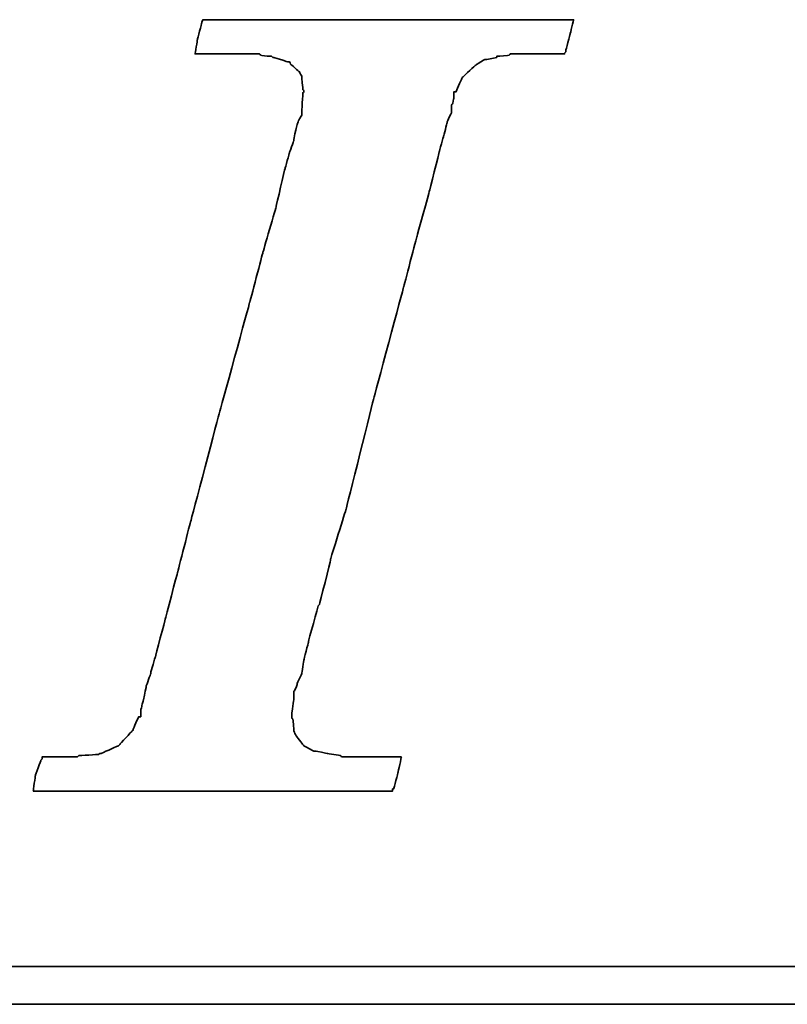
# Model space of a CAD drawing. Header units: millimetres. Extents: x 346 to 653, y 207 to 305.
# Tile 33 of 45: x 574.19 to 576.53, y 236.38 to 239.37. Entities that reach past the tile are written whole.
import ezdxf

# ---------------------------------------------------------------- set-up
doc = ezdxf.new("R2010")
doc.units = ezdxf.units.MM
doc.layers.add('DIM', color=4, linetype='Continuous')
doc.layers.add('layer 1', color=7, linetype='Continuous')

# ---------------------------------------------------------------- blocks, each defined once
blk = doc.blocks.new('TBI MOTION logo(完整正式版)')
at = {"layer": 'layer 1', "color": 22, "lineweight": 35}
for points, knots in [([(-40.59125, -7.94375), (-40.59125, -7.94375), (-40.97375, -7.94375), (-40.97375, -7.94375), (-40.97375, -7.94375), (-40.97375, -7.94375), (-41.38125, -7.94375), (-41.38125, -7.94375), (-41.38125, -7.94375), (-41.38125, -7.94375), (-41.54875, -7.94375), (-41.54875, -7.94375), (-41.54875, -7.94375), (-41.54875, -7.94375), (-41.59875, -7.94375), (-41.59875, -7.94375), (-41.59875, -7.94375), (-41.59875, -7.94375), (-41.88375, -7.94375), (-41.88375, -7.94375), (-41.88375, -7.94375), (-41.88375, -7.94375), (-41.90875, -7.91875), (-41.90875, -7.91875), (-41.90875, -7.91875), (-41.90875, -7.91875), (-42.19875, -7.87125), (-42.19875, -7.87125), (-42.19875, -7.87125), (-42.19875, -7.87125), (-42.43875, -7.82375), (-42.43875, -7.82375), (-42.43875, -7.82375), (-42.43875, -7.82375), (-42.45875, -7.82375), (-42.45875, -7.82375), (-42.45875, -7.82375), (-42.45875, -7.82375), (-42.48625, -7.82375), (-42.48625, -7.82375), (-42.48625, -7.82375), (-42.48625, -7.82375), (-42.67625, -7.72375), (-42.67625, -7.72375), (-42.67625, -7.72375), (-42.67625, -7.72375), (-42.70125, -7.70375), (-42.70125, -7.70375), (-42.70125, -7.70375), (-42.70125, -7.70375), (-42.72375, -7.67875), (-42.72375, -7.67875), (-42.72375, -7.67875), (-42.72375, -7.67875), (-42.86875, -7.48875), (-42.86875, -7.48875), (-42.86875, -7.48875), (-42.86875, -7.48875), (-42.89375, -7.43875), (-42.89375, -7.43875), (-42.89375, -7.43875), (-42.89375, -7.43875), (-42.91875, -7.38875), (-42.91875, -7.38875), (-42.91875, -7.38875), (-42.91875, -7.38875), (-42.93875, -7.12875), (-42.93875, -7.12875), (-42.93875, -7.12875), (-42.93875, -7.12875), (-42.96375, -7.10375), (-42.96375, -7.10375), (-42.96375, -7.10375), (-42.96375, -7.10375), (-42.96375, -7.05375), (-42.96375, -7.05375), (-42.96375, -7.05375), (-42.96375, -7.05375), (-42.96375, -7.00875), (-42.96375, -7.00875), (-42.96375, -7.00875), (-42.96375, -7.00875), (-42.91875, -6.69625), (-42.91875, -6.69625), (-42.91875, -6.69625), (-42.91875, -6.69625), (-42.91875, -6.62375), (-42.91875, -6.62375), (-42.91875, -6.62375), (-42.91875, -6.62375), (-42.91875, -6.59625), (-42.91875, -6.59625), (-42.91875, -6.59625), (-42.91875, -6.59625), (-42.91875, -6.57375), (-42.91875, -6.57375), (-42.91875, -6.57375), (-42.91875, -6.57375), (-42.91875, -6.52875), (-42.91875, -6.52875), (-42.91875, -6.52875), (-42.91875, -6.52875), (-42.89375, -6.50375), (-42.89375, -6.50375), (-42.89375, -6.50375), (-42.89375, -6.50375), (-42.84375, -6.38375), (-42.84375, -6.38375), (-42.84375, -6.38375), (-42.84375, -6.38375), (-42.84375, -6.35875), (-42.84375, -6.35875), (-42.84375, -6.35875), (-42.84375, -6.35875), (-42.74625, -6.14375), (-42.74625, -6.14375), (-42.74625, -6.14375), (-42.74625, -6.14375), (-42.70125, -5.85375), (-42.70125, -5.85375), (-42.70125, -5.85375), (-42.70125, -5.85375), (-42.60375, -5.47125), (-42.60375, -5.47125), (-42.60375, -5.47125), (-42.60375, -5.47125), (-42.60375, -5.44875), (-42.60375, -5.44875), (-42.60375, -5.44875), (-42.60375, -5.44875), (-42.38875, -4.67875), (-42.38875, -4.67875), (-42.38875, -4.67875), (-42.38875, -4.67875), (-42.36375, -4.65375), (-42.36375, -4.65375), (-42.36375, -4.65375), (-42.36375, -4.65375), (-42.12375, -3.69625), (-42.12375, -3.69625), (-42.12375, -3.69625), (-42.12375, -3.69625), (-42.12375, -3.67374), (-42.12375, -3.67374), (-42.12375, -3.67374), (-42.12375, -3.67374), (-41.78875, -2.59374), (-41.78875, -2.59374), (-41.78875, -2.59374), (-41.78875, -2.59374), (-41.18875, -0.19375), (-41.18875, -0.19375), (-41.18875, -0.19375), (-41.18875, -0.19375), (-40.54375, 2.20624), (-40.54375, 2.20624), (-40.54375, 2.20624), (-40.54375, 2.20624), (-40.25375, 3.30875), (-40.25375, 3.30875), (-40.25375, 3.30875), (-40.25375, 3.30875), (-39.98875, 4.27125), (-39.98875, 4.27125), (-39.98875, 4.27125), (-39.98875, 4.27125), (-39.77375, 5.13125), (-39.77375, 5.13125), (-39.77375, 5.13125), (-39.77375, 5.13125), (-39.67875, 5.47125), (-39.67875, 5.47125), (-39.67875, 5.47125), (-39.67875, 5.47125), (-39.60375, 5.75625), (-39.60375, 5.75625), (-39.60375, 5.75625), (-39.60375, 5.75625), (-39.60375, 5.78125), (-39.60375, 5.78125), (-39.60375, 5.78125), (-39.60375, 5.78125), (-39.50875, 5.97125), (-39.50875, 5.97125), (-39.50875, 5.97125), (-39.50875, 5.97125), (-39.50875, 6.13875), (-39.50875, 6.13875), (-39.50875, 6.13875), (-39.50875, 6.13875), (-39.48625, 6.16625), (-39.48625, 6.16625), (-39.48625, 6.16625), (-39.48625, 6.16625), (-39.46125, 6.28625), (-39.46125, 6.28625), (-39.46125, 6.28625), (-39.46125, 6.28625), (-39.46125, 6.42625), (-39.46125, 6.42625), (-39.46125, 6.42625), (-39.46125, 6.42625), (-39.41375, 6.42625), (-39.41375, 6.42625), (-39.41375, 6.42625), (-39.41375, 6.42625), (-39.29375, 6.69125), (-39.29375, 6.69125), (-39.29375, 6.69125), (-39.29375, 6.69125), (-39.26875, 6.74125), (-39.26875, 6.74125), (-39.26875, 6.74125), (-39.26875, 6.74125), (-39.24375, 6.76625), (-39.24375, 6.76625), (-39.24375, 6.76625), (-39.24375, 6.76625), (-38.98375, 7.00624), (-38.98375, 7.00624), (-38.98375, 7.00624), (-38.98375, 7.00624), (-38.95625, 7.02624), (-38.95625, 7.02624), (-38.95625, 7.02624), (-38.95625, 7.02624), (-38.78875, 7.12624), (-38.78875, 7.12624), (-38.78875, 7.12624), (-38.78875, 7.12624), (-38.76375, 7.12624), (-38.76375, 7.12624), (-38.76375, 7.12624), (-38.76375, 7.12624), (-38.74375, 7.12624), (-38.74375, 7.12624), (-38.74375, 7.12624), (-38.74375, 7.12624), (-38.52875, 7.17125), (-38.52875, 7.17125), (-38.52875, 7.17125), (-38.52875, 7.17125), (-38.52875, 7.19624), (-38.52875, 7.19624), (-38.52875, 7.19624), (-38.52875, 7.19624), (-38.50375, 7.19624), (-38.50375, 7.19624), (-38.50375, 7.19624), (-38.50375, 7.19624), (-38.26125, 7.21875), (-38.26125, 7.21875), (-38.26125, 7.21875), (-38.26125, 7.21875), (-38.23875, 7.24624), (-38.23875, 7.24624), (-38.23875, 7.24624), (-38.23875, 7.24624), (-38.21625, 7.24624), (-38.21625, 7.24624), (-38.21625, 7.24624), (-38.21625, 7.24624), (-38.18875, 7.24624), (-38.18875, 7.24624), (-38.18875, 7.24624), (-38.18875, 7.24624), (-37.90375, 7.24624), (-37.90375, 7.24624), (-37.90375, 7.24624), (-37.90375, 7.24624), (-37.85375, 7.24624), (-37.85375, 7.24624), (-37.85375, 7.24624), (-37.85375, 7.24624), (-37.75875, 7.24624), (-37.75875, 7.24624), (-37.75875, 7.24624), (-37.75875, 7.24624), (-37.42375, 7.24624), (-37.42375, 7.24624), (-37.42375, 7.24624), (-37.42375, 7.24624), (-37.08875, 7.24624), (-37.08875, 7.24624), (-37.08875, 7.24624), (-37.08875, 7.24624), (-37.06375, 7.24624), (-37.06375, 7.24624), (-37.06375, 7.24624), (-37.06375, 7.24624), (-37.06375, 7.26624), (-37.06375, 7.26624), (-37.06375, 7.26624), (-37.06375, 7.26624), (-37.03875, 7.29125), (-37.03875, 7.29125), (-37.03875, 7.29125), (-37.03875, 7.29125), (-37.03875, 7.31625), (-37.03875, 7.31625), (-37.03875, 7.31625), (-37.03875, 7.31625), (-36.94125, 7.67625), (-36.94125, 7.67625), (-36.94125, 7.67625), (-36.94125, 7.67625), (-36.86875, 7.98625), (-36.86875, 7.98625), (-36.86875, 7.98625), (-36.86875, 7.98625), (-36.98875, 7.98625), (-36.98875, 7.98625), (-36.98875, 7.98625), (-36.98875, 7.98625), (-37.42375, 7.98625), (-37.42375, 7.98625), (-37.42375, 7.98625), (-37.42375, 7.98625), (-37.94875, 7.98625), (-37.94875, 7.98625), (-37.94875, 7.98625), (-37.94875, 7.98625), (-38.57375, 7.98625), (-38.57375, 7.98625), (-38.57375, 7.98625), (-38.57375, 7.98625), (-39.29375, 7.98625), (-39.29375, 7.98625), (-39.29375, 7.98625), (-39.29375, 7.98625), (-40.82875, 7.98625), (-40.82875, 7.98625), (-40.82875, 7.98625), (-40.82875, 7.98625), (-42.36375, 7.98625), (-42.36375, 7.98625), (-42.36375, 7.98625), (-42.36375, 7.98625), (-43.08375, 7.98625), (-43.08375, 7.98625), (-43.08375, 7.98625), (-43.08375, 7.98625), (-43.70875, 7.98625), (-43.70875, 7.98625), (-43.70875, 7.98625), (-43.70875, 7.98625), (-44.23375, 7.98625), (-44.23375, 7.98625), (-44.23375, 7.98625), (-44.23375, 7.98625), (-44.66875, 7.98625), (-44.66875, 7.98625), (-44.66875, 7.98625), (-44.66875, 7.98625), (-44.88375, 7.98625), (-44.88375, 7.98625), (-44.88375, 7.98625), (-44.88375, 7.98625), (-44.90875, 7.94125), (-44.90875, 7.94125), (-44.90875, 7.94125), (-44.90875, 7.94125), (-44.90875, 7.91625), (-44.90875, 7.91625), (-44.90875, 7.91625), (-44.90875, 7.91625), (-45.00375, 7.55625), (-45.00375, 7.55625), (-45.00375, 7.55625), (-45.00375, 7.55625), (-45.05375, 7.24624), (-45.05375, 7.24624), (-45.05375, 7.24624), (-45.05375, 7.24624), (-44.61875, 7.24624), (-44.61875, 7.24624), (-44.61875, 7.24624), (-44.61875, 7.24624), (-44.11375, 7.24624), (-44.11375, 7.24624), (-44.11375, 7.24624), (-44.11375, 7.24624), (-43.99375, 7.24624), (-43.99375, 7.24624), (-43.99375, 7.24624), (-43.99375, 7.24624), (-43.94625, 7.24624), (-43.94625, 7.24624), (-43.94625, 7.24624), (-43.94625, 7.24624), (-43.92374, 7.24624), (-43.92374, 7.24624), (-43.92374, 7.24624), (-43.92374, 7.24624), (-43.65875, 7.24624), (-43.65875, 7.24624), (-43.65875, 7.24624), (-43.65875, 7.24624), (-43.63875, 7.21875), (-43.63875, 7.21875), (-43.63875, 7.21875), (-43.63875, 7.21875), (-43.46875, 7.19624), (-43.46875, 7.19624), (-43.46875, 7.19624), (-43.46875, 7.19624), (-43.39875, 7.19624), (-43.39875, 7.19624), (-43.39875, 7.19624), (-43.39875, 7.19624), (-43.37125, 7.17125), (-43.37125, 7.17125), (-43.37125, 7.17125), (-43.37125, 7.17125), (-43.34875, 7.17125), (-43.34875, 7.17125), (-43.34875, 7.17125), (-43.34875, 7.17125), (-43.20375, 7.12624), (-43.20375, 7.12624), (-43.20375, 7.12624), (-43.20375, 7.12624), (-43.05875, 7.07624), (-43.05875, 7.07624), (-43.05875, 7.07624), (-43.05875, 7.07624), (-43.01375, 7.07624), (-43.01375, 7.07624), (-43.01375, 7.07624), (-43.01375, 7.07624), (-42.98875, 7.02624), (-42.98875, 7.02624), (-42.98875, 7.02624), (-42.98875, 7.02624), (-42.79875, 6.86125), (-42.79875, 6.86125), (-42.79875, 6.86125), (-42.79875, 6.86125), (-42.77375, 6.81125), (-42.77375, 6.81125), (-42.77375, 6.81125), (-42.77375, 6.81125), (-42.74625, 6.76625), (-42.74625, 6.76625), (-42.74625, 6.76625), (-42.74625, 6.76625), (-42.72375, 6.47625), (-42.72375, 6.47625), (-42.72375, 6.47625), (-42.72375, 6.47625), (-42.70125, 6.45124), (-42.70125, 6.45124), (-42.70125, 6.45124), (-42.70125, 6.45124), (-42.70125, 6.42625), (-42.70125, 6.42625), (-42.70125, 6.42625), (-42.70125, 6.42625), (-42.72375, 6.40625), (-42.72375, 6.40625), (-42.72375, 6.40625), (-42.72375, 6.40625), (-42.74625, 5.97125), (-42.74625, 5.97125), (-42.74625, 5.97125), (-42.74625, 5.97125), (-42.74625, 5.94625), (-42.74625, 5.94625), (-42.74625, 5.94625), (-42.74625, 5.94625), (-42.74625, 5.92625), (-42.74625, 5.92625), (-42.74625, 5.92625), (-42.74625, 5.92625), (-42.77375, 5.87625), (-42.77375, 5.87625), (-42.77375, 5.87625), (-42.77375, 5.87625), (-42.81875, 5.80625), (-42.81875, 5.80625), (-42.81875, 5.80625), (-42.81875, 5.80625), (-42.86875, 5.63625), (-42.86875, 5.63625), (-42.86875, 5.63625), (-42.86875, 5.63625), (-42.91875, 5.39625), (-42.91875, 5.39625), (-42.91875, 5.39625), (-42.91875, 5.39625), (-42.91875, 5.37124), (-42.91875, 5.37124), (-42.91875, 5.37124), (-42.91875, 5.37124), (-43.01375, 5.10874), (-43.01375, 5.10874), (-43.01375, 5.10874), (-43.01375, 5.10874), (-43.10875, 4.77124), (-43.10875, 4.77124), (-43.10875, 4.77124), (-43.10875, 4.77124), (-43.29875, 3.95625), (-43.29875, 3.95625), (-43.29875, 3.95625), (-43.29875, 3.95625), (-43.58875, 2.95125), (-43.58875, 2.95125), (-43.58875, 2.95125), (-43.58875, 2.95125), (-43.87375, 1.87125), (-43.87375, 1.87125), (-43.87375, 1.87125), (-43.87375, 1.87125), (-44.52625, -0.50374), (-44.52625, -0.50374), (-44.52625, -0.50374), (-44.52625, -0.50374), (-45.14875, -2.85375), (-45.14875, -2.85375), (-45.14875, -2.85375), (-45.14875, -2.85375), (-45.43375, -3.95875), (-45.43375, -3.95875), (-45.43375, -3.95875), (-45.43375, -3.95875), (-45.69875, -4.96875), (-45.69875, -4.96875), (-45.69875, -4.96875), (-45.69875, -4.96875), (-45.91375, -5.78375), (-45.91375, -5.78375), (-45.91375, -5.78375), (-45.91375, -5.78375), (-46.01375, -6.11875), (-46.01375, -6.11875), (-46.01375, -6.11875), (-46.01375, -6.11875), (-46.01375, -6.14375), (-46.01375, -6.14375), (-46.01375, -6.14375), (-46.01375, -6.14375), (-46.10875, -6.40875), (-46.10875, -6.40875), (-46.10875, -6.40875), (-46.10875, -6.40875), (-46.15375, -6.64875), (-46.15375, -6.64875), (-46.15375, -6.64875), (-46.15375, -6.64875), (-46.20375, -6.83875), (-46.20375, -6.83875), (-46.20375, -6.83875), (-46.20375, -6.83875), (-46.22875, -6.93375), (-46.22875, -6.93375), (-46.22875, -6.93375), (-46.22875, -6.93375), (-46.22875, -7.07875), (-46.22875, -7.07875), (-46.22875, -7.07875), (-46.22875, -7.07875), (-46.27375, -7.07875), (-46.27375, -7.07875), (-46.27375, -7.07875), (-46.27375, -7.07875), (-46.39375, -7.34375), (-46.39375, -7.34375), (-46.39375, -7.34375), (-46.39375, -7.34375), (-46.39375, -7.36875), (-46.39375, -7.36875), (-46.39375, -7.36875), (-46.39375, -7.36875), (-46.42125, -7.38875), (-46.42125, -7.38875), (-46.42125, -7.38875), (-46.42125, -7.38875), (-46.68375, -7.67875), (-46.68375, -7.67875), (-46.68375, -7.67875), (-46.68375, -7.67875), (-46.70875, -7.70375), (-46.70875, -7.70375), (-46.70875, -7.70375), (-46.70875, -7.70375), (-46.75375, -7.72375), (-46.75375, -7.72375), (-46.75375, -7.72375), (-46.75375, -7.72375), (-47.08875, -7.87125), (-47.08875, -7.87125), (-47.08875, -7.87125), (-47.08875, -7.87125), (-47.11625, -7.87125), (-47.11625, -7.87125), (-47.11625, -7.87125), (-47.11625, -7.87125), (-47.13875, -7.89375), (-47.13875, -7.89375), (-47.13875, -7.89375), (-47.13875, -7.89375), (-47.56875, -7.91875), (-47.56875, -7.91875), (-47.56875, -7.91875), (-47.56875, -7.91875), (-47.59625, -7.94375), (-47.59625, -7.94375), (-47.59625, -7.94375), (-47.59625, -7.94375), (-47.64375, -7.94375), (-47.64375, -7.94375), (-47.64375, -7.94375), (-47.64375, -7.94375), (-47.73625, -7.94375), (-47.73625, -7.94375), (-47.73625, -7.94375), (-47.73625, -7.94375), (-48.07375, -7.94375), (-48.07375, -7.94375), (-48.07375, -7.94375), (-48.07375, -7.94375), (-48.36125, -7.94375), (-48.36125, -7.94375), (-48.36125, -7.94375), (-48.36125, -7.94375), (-48.36125, -7.96625), (-48.36125, -7.96625), (-48.36125, -7.96625), (-48.36125, -7.96625), (-48.36125, -7.99125), (-48.36125, -7.99125), (-48.36125, -7.99125), (-48.36125, -7.99125), (-48.38875, -8.01375), (-48.38875, -8.01375), (-48.38875, -8.01375), (-48.38875, -8.01375), (-48.50875, -8.34875), (-48.50875, -8.34875), (-48.50875, -8.34875), (-48.50875, -8.34875), (-48.55375, -8.68625), (-48.55375, -8.68625), (-48.55375, -8.68625), (-48.55375, -8.68625), (-48.45875, -8.68625), (-48.45875, -8.68625), (-48.45875, -8.68625), (-48.45875, -8.68625), (-48.07375, -8.68625), (-48.07375, -8.68625), (-48.07375, -8.68625), (-48.07375, -8.68625), (-47.52375, -8.68625), (-47.52375, -8.68625), (-47.52375, -8.68625), (-47.52375, -8.68625), (-46.92375, -8.68625), (-46.92375, -8.68625), (-46.92375, -8.68625), (-46.92375, -8.68625), (-46.25375, -8.68625), (-46.25375, -8.68625), (-46.25375, -8.68625), (-46.25375, -8.68625), (-46.20375, -8.68625), (-46.20375, -8.68625), (-46.20375, -8.68625), (-46.20375, -8.68625), (-44.71375, -8.68625), (-44.71375, -8.68625), (-44.71375, -8.68625), (-44.71375, -8.68625), (-43.22875, -8.68625), (-43.22875, -8.68625), (-43.22875, -8.68625), (-43.22875, -8.68625), (-42.55875, -8.68625), (-42.55875, -8.68625), (-42.55875, -8.68625), (-42.55875, -8.68625), (-42.50875, -8.68625), (-42.50875, -8.68625), (-42.50875, -8.68625), (-42.50875, -8.68625), (-41.93375, -8.68625), (-41.93375, -8.68625), (-41.93375, -8.68625), (-41.93375, -8.68625), (-41.38125, -8.68625), (-41.38125, -8.68625), (-41.38125, -8.68625), (-41.38125, -8.68625), (-40.97375, -8.68625), (-40.97375, -8.68625), (-40.97375, -8.68625), (-40.97375, -8.68625), (-40.78125, -8.68625), (-40.78125, -8.68625), (-40.78125, -8.68625), (-40.78125, -8.68625), (-40.78125, -8.63875), (-40.78125, -8.63875), (-40.78125, -8.63875), (-40.78125, -8.63875), (-40.75875, -8.63875), (-40.75875, -8.63875), (-40.75875, -8.63875), (-40.75875, -8.63875), (-40.66375, -8.27875), (-40.66375, -8.27875), (-40.66375, -8.27875), (-40.66375, -8.27875), (-40.59125, -7.94375), (-40.59125, -7.94375)], [0, 0, 0, 0, 0.00558659, 0.00558659, 0.00558659, 0.0055866, 0.01117318, 0.01117318, 0.01117318, 0.01117319, 0.01675978, 0.01675978, 0.01675978, 0.01675979, 0.02234637, 0.02234637, 0.02234637, 0.02234638, 0.02793296, 0.02793296, 0.02793296, 0.02793297, 0.03351955, 0.03351955, 0.03351955, 0.03351956, 0.03910615, 0.03910615, 0.03910615, 0.03910616, 0.04469274, 0.04469274, 0.04469274, 0.04469275, 0.05027933, 0.05027933, 0.05027933, 0.05027934, 0.05586592, 0.05586592, 0.05586592, 0.05586593, 0.06145251, 0.06145251, 0.06145251, 0.06145252, 0.06703911, 0.06703911, 0.06703911, 0.06703912, 0.0726257, 0.0726257, 0.0726257, 0.07262571, 0.07821229, 0.07821229, 0.07821229, 0.0782123, 0.08379888, 0.08379888, 0.08379888, 0.08379889, 0.08938547, 0.08938547, 0.08938547, 0.08938548, 0.09497207, 0.09497207, 0.09497207, 0.09497208, 0.10055866, 0.10055866, 0.10055866, 0.10055867, 0.10614525, 0.10614525, 0.10614525, 0.10614526, 0.11173184, 0.11173184, 0.11173184, 0.11173185, 0.11731844, 0.11731844, 0.11731844, 0.11731845, 0.12290503, 0.12290503, 0.12290503, 0.12290504, 0.12849162, 0.12849162, 0.12849162, 0.12849163, 0.13407821, 0.13407821, 0.13407821, 0.13407822, 0.1396648, 0.1396648, 0.1396648, 0.13966481, 0.1452514, 0.1452514, 0.1452514, 0.14525141, 0.15083799, 0.15083799, 0.15083799, 0.150838, 0.15642458, 0.15642458, 0.15642458, 0.15642459, 0.16201117, 0.16201117, 0.16201117, 0.16201118, 0.16759777, 0.16759777, 0.16759777, 0.16759778, 0.17318436, 0.17318436, 0.17318436, 0.17318437, 0.17877095, 0.17877095, 0.17877095, 0.17877096, 0.18435754, 0.18435754, 0.18435754, 0.18435755, 0.18994413, 0.18994413, 0.18994413, 0.18994414, 0.19553073, 0.19553073, 0.19553073, 0.19553074, 0.20111732, 0.20111732, 0.20111732, 0.20111733, 0.20670391, 0.20670391, 0.20670391, 0.20670392, 0.2122905, 0.2122905, 0.2122905, 0.21229051, 0.21787709, 0.21787709, 0.21787709, 0.2178771, 0.22346369, 0.22346369, 0.22346369, 0.2234637, 0.22905028, 0.22905028, 0.22905028, 0.22905029, 0.23463687, 0.23463687, 0.23463687, 0.23463688, 0.24022346, 0.24022346, 0.24022346, 0.24022347, 0.24581006, 0.24581006, 0.24581006, 0.24581007, 0.25139665, 0.25139665, 0.25139665, 0.25139666, 0.25698324, 0.25698324, 0.25698324, 0.25698325, 0.26256983, 0.26256983, 0.26256983, 0.26256984, 0.26815642, 0.26815642, 0.26815642, 0.26815643, 0.27374302, 0.27374302, 0.27374302, 0.27374303, 0.27932961, 0.27932961, 0.27932961, 0.27932962, 0.2849162, 0.2849162, 0.2849162, 0.28491621, 0.29050279, 0.29050279, 0.29050279, 0.2905028, 0.29608939, 0.29608939, 0.29608939, 0.2960894, 0.30167598, 0.30167598, 0.30167598, 0.30167599, 0.30726257, 0.30726257, 0.30726257, 0.30726258, 0.31284916, 0.31284916, 0.31284916, 0.31284917, 0.31843575, 0.31843575, 0.31843575, 0.31843576, 0.32402235, 0.32402235, 0.32402235, 0.32402236, 0.32960894, 0.32960894, 0.32960894, 0.32960895, 0.33519553, 0.33519553, 0.33519553, 0.33519554, 0.34078212, 0.34078212, 0.34078212, 0.34078213, 0.34636872, 0.34636872, 0.34636872, 0.34636873, 0.35195531, 0.35195531, 0.35195531, 0.35195532, 0.3575419, 0.3575419, 0.3575419, 0.35754191, 0.36312849, 0.36312849, 0.36312849, 0.3631285, 0.36871508, 0.36871508, 0.36871508, 0.36871509, 0.37430168, 0.37430168, 0.37430168, 0.37430169, 0.37988827, 0.37988827, 0.37988827, 0.37988828, 0.38547486, 0.38547486, 0.38547486, 0.38547487, 0.39106145, 0.39106145, 0.39106145, 0.39106146, 0.39664804, 0.39664804, 0.39664804, 0.39664805, 0.40223464, 0.40223464, 0.40223464, 0.40223465, 0.40782123, 0.40782123, 0.40782123, 0.40782124, 0.41340782, 0.41340782, 0.41340782, 0.41340783, 0.41899441, 0.41899441, 0.41899441, 0.41899442, 0.42458101, 0.42458101, 0.42458101, 0.42458102, 0.4301676, 0.4301676, 0.4301676, 0.43016761, 0.43575419, 0.43575419, 0.43575419, 0.4357542, 0.44134078, 0.44134078, 0.44134078, 0.44134079, 0.44692737, 0.44692737, 0.44692737, 0.44692738, 0.45251397, 0.45251397, 0.45251397, 0.45251398, 0.45810056, 0.45810056, 0.45810056, 0.45810057, 0.46368715, 0.46368715, 0.46368715, 0.46368716, 0.46927374, 0.46927374, 0.46927374, 0.46927375, 0.47486034, 0.47486034, 0.47486034, 0.47486035, 0.48044693, 0.48044693, 0.48044693, 0.48044694, 0.48603352, 0.48603352, 0.48603352, 0.48603353, 0.49162011, 0.49162011, 0.49162011, 0.49162012, 0.4972067, 0.4972067, 0.4972067, 0.49720671, 0.5027933, 0.5027933, 0.5027933, 0.50279331, 0.50837989, 0.50837989, 0.50837989, 0.5083799, 0.51396648, 0.51396648, 0.51396648, 0.51396649, 0.51955307, 0.51955307, 0.51955307, 0.51955308, 0.52513966, 0.52513966, 0.52513966, 0.52513967, 0.53072626, 0.53072626, 0.53072626, 0.53072627, 0.53631285, 0.53631285, 0.53631285, 0.53631286, 0.54189944, 0.54189944, 0.54189944, 0.54189945, 0.54748603, 0.54748603, 0.54748603, 0.54748604, 0.55307263, 0.55307263, 0.55307263, 0.55307264, 0.55865922, 0.55865922, 0.55865922, 0.55865923, 0.56424581, 0.56424581, 0.56424581, 0.56424582, 0.5698324, 0.5698324, 0.5698324, 0.56983241, 0.57541899, 0.57541899, 0.57541899, 0.575419, 0.58100559, 0.58100559, 0.58100559, 0.5810056, 0.58659218, 0.58659218, 0.58659218, 0.58659219, 0.59217877, 0.59217877, 0.59217877, 0.59217878, 0.59776536, 0.59776536, 0.59776536, 0.59776537, 0.60335196, 0.60335196, 0.60335196, 0.60335197, 0.60893855, 0.60893855, 0.60893855, 0.60893856, 0.61452514, 0.61452514, 0.61452514, 0.61452515, 0.62011173, 0.62011173, 0.62011173, 0.62011174, 0.62569832, 0.62569832, 0.62569832, 0.62569833, 0.63128492, 0.63128492, 0.63128492, 0.63128493, 0.63687151, 0.63687151, 0.63687151, 0.63687152, 0.6424581, 0.6424581, 0.6424581, 0.64245811, 0.64804469, 0.64804469, 0.64804469, 0.6480447, 0.65363128, 0.65363128, 0.65363128, 0.65363129, 0.65921788, 0.65921788, 0.65921788, 0.65921789, 0.66480447, 0.66480447, 0.66480447, 0.66480448, 0.67039106, 0.67039106, 0.67039106, 0.67039107, 0.67597765, 0.67597765, 0.67597765, 0.67597766, 0.68156425, 0.68156425, 0.68156425, 0.68156426, 0.68715084, 0.68715084, 0.68715084, 0.68715085, 0.69273743, 0.69273743, 0.69273743, 0.69273744, 0.69832402, 0.69832402, 0.69832402, 0.69832403, 0.70391061, 0.70391061, 0.70391061, 0.70391062, 0.70949721, 0.70949721, 0.70949721, 0.70949722, 0.7150838, 0.7150838, 0.7150838, 0.71508381, 0.72067039, 0.72067039, 0.72067039, 0.7206704, 0.72625698, 0.72625698, 0.72625698, 0.72625699, 0.73184358, 0.73184358, 0.73184358, 0.73184359, 0.73743017, 0.73743017, 0.73743017, 0.73743018, 0.74301676, 0.74301676, 0.74301676, 0.74301677, 0.74860335, 0.74860335, 0.74860335, 0.74860336, 0.75418994, 0.75418994, 0.75418994, 0.75418995, 0.75977654, 0.75977654, 0.75977654, 0.75977655, 0.76536313, 0.76536313, 0.76536313, 0.76536314, 0.77094972, 0.77094972, 0.77094972, 0.77094973, 0.77653631, 0.77653631, 0.77653631, 0.77653632, 0.78212291, 0.78212291, 0.78212291, 0.78212292, 0.7877095, 0.7877095, 0.7877095, 0.78770951, 0.79329609, 0.79329609, 0.79329609, 0.7932961, 0.79888268, 0.79888268, 0.79888268, 0.79888269, 0.80446927, 0.80446927, 0.80446927, 0.80446928, 0.81005587, 0.81005587, 0.81005587, 0.81005588, 0.81564246, 0.81564246, 0.81564246, 0.81564247, 0.82122905, 0.82122905, 0.82122905, 0.82122906, 0.82681564, 0.82681564, 0.82681564, 0.82681565, 0.83240223, 0.83240223, 0.83240223, 0.83240224, 0.83798883, 0.83798883, 0.83798883, 0.83798884, 0.84357542, 0.84357542, 0.84357542, 0.84357543, 0.84916201, 0.84916201, 0.84916201, 0.84916202, 0.8547486, 0.8547486, 0.8547486, 0.85474861, 0.8603352, 0.8603352, 0.8603352, 0.86033521, 0.86592179, 0.86592179, 0.86592179, 0.8659218, 0.87150838, 0.87150838, 0.87150838, 0.87150839, 0.87709497, 0.87709497, 0.87709497, 0.87709498, 0.88268156, 0.88268156, 0.88268156, 0.88268157, 0.88826816, 0.88826816, 0.88826816, 0.88826817, 0.89385475, 0.89385475, 0.89385475, 0.89385476, 0.89944134, 0.89944134, 0.89944134, 0.89944135, 0.90502793, 0.90502793, 0.90502793, 0.90502794, 0.91061453, 0.91061453, 0.91061453, 0.91061454, 0.91620112, 0.91620112, 0.91620112, 0.91620113, 0.92178771, 0.92178771, 0.92178771, 0.92178772, 0.9273743, 0.9273743, 0.9273743, 0.92737431, 0.93296089, 0.93296089, 0.93296089, 0.9329609, 0.93854749, 0.93854749, 0.93854749, 0.9385475, 0.94413408, 0.94413408, 0.94413408, 0.94413409, 0.94972067, 0.94972067, 0.94972067, 0.94972068, 0.95530726, 0.95530726, 0.95530726, 0.95530727, 0.96089385, 0.96089385, 0.96089385, 0.96089386, 0.96648045, 0.96648045, 0.96648045, 0.96648046, 0.97206704, 0.97206704, 0.97206704, 0.97206705, 0.97765363, 0.97765363, 0.97765363, 0.97765364, 0.98324022, 0.98324022, 0.98324022, 0.98324023, 0.98882682, 0.98882682, 0.98882682, 0.98882683, 0.99441341, 0.99441341, 0.99441341, 0.99441342, 1, 1, 1, 1]), ([(75.90875, -9.47875), (75.90875, -9.47875), (75.90875, -12.28625), (75.90875, -12.28625), (75.90875, -12.28625), (75.90875, -12.28625), (75.90875, -12.47875), (75.90875, -12.47875), (75.90875, -12.47875), (75.90875, -12.47875), (75.71625, -12.47875), (75.71625, -12.47875), (75.71625, -12.47875), (75.71625, -12.47875), (-88.32875, -12.47875), (-88.32875, -12.47875), (-88.32875, -12.47875), (-88.32875, -12.47875), (-88.32875, -13.29375), (-88.32875, -13.29375), (-88.32875, -13.29375), (-88.32875, -13.29375), (82.89125, -13.29375), (82.89125, -13.29375), (82.89125, -13.29375), (82.89125, -13.29375), (75.90875, -9.47875), (75.90875, -9.47875)], [0, 0, 0, 0, 0.14285714, 0.14285714, 0.14285714, 0.14285715, 0.28571429, 0.28571429, 0.28571429, 0.2857143, 0.42857143, 0.42857143, 0.42857143, 0.42857144, 0.57142857, 0.57142857, 0.57142857, 0.57142858, 0.71428571, 0.71428571, 0.71428571, 0.71428572, 0.85714286, 0.85714286, 0.85714286, 0.85714287, 1, 1, 1, 1])]:
    blk.add_open_spline(points, degree=3, knots=knots, dxfattribs=at)

msp = doc.modelspace()

# ---------------------------------------------------------------- block references
at = {"layer": 'DIM', "color": 0, "xscale": 0.1404528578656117, "yscale": 0.1404528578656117, "zscale": 0.1404528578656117}
msp.add_blockref('TBI MOTION logo(完整正式版)', (581.0544, 238.2499), dxfattribs=at)

doc.saveas('drawing.dxf')
